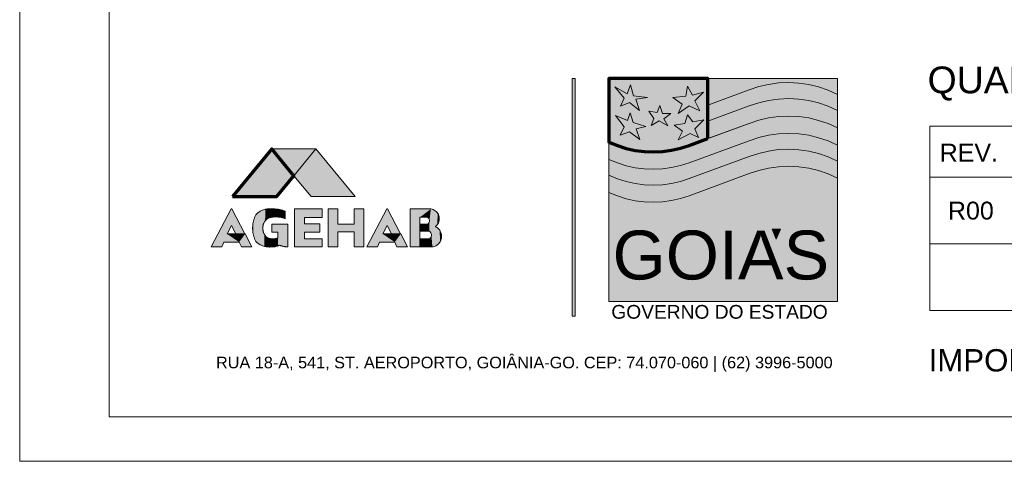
# Model space of a CAD drawing. Header units: millimetres. Extents: x 0 to 92, y 0 to 29.7.
# Tile 4 of 8: x 50 to 61, y 0 to 4.9. Entities that reach past the tile are written whole.
import ezdxf

# ---------------------------------------------------------------- set-up
doc = ezdxf.new("R2010")
doc.units = ezdxf.units.MM
doc.linetypes.add('ESTILO_TQS_0001', pattern=[1, 0.7, -0.3])
doc.linetypes.add('ESTILO_TQS_0004', pattern=[2, 0.5, -0.4, 0.1, -0.4, 0.1, -0.5])
for name, color, linetype, lineweight in [('201', 1, 'ESTILO_TQS_0001', 20), ('204', 7, 'Continuous', 20), ('205', 160, 'ESTILO_TQS_0004', 70), ('206', 7, 'Continuous', 20), ('207', 2, 'Continuous', 20), ('208', 3, 'Continuous', 20)]:
    doc.layers.add(name, color=color, linetype=linetype, lineweight=lineweight)
doc.styles.add('TQS_ARIAL', font='arial.ttf')

msp = doc.modelspace()

# ---------------------------------------------------------------- hatches: boundary and pattern name
at = {"layer": '205', "linetype": 'Continuous'}
h = msp.add_hatch(color=256, dxfattribs=at)
h.dxf.hatch_style = 1
h.paths.add_polyline_path([(57.698095, 3.613718), (57.698095, 4.288512), (56.593478, 4.288512), (56.593478, 3.575009), (56.688171, 3.535349), (56.786008, 3.504244), (56.886219, 3.481939), (56.988013, 3.46861), (57.090588, 3.464363), (57.193135, 3.46923), (57.294847, 3.483173), (57.394921, 3.506083), (57.492569, 3.537778)])
at = {"layer": '206', "linetype": 'Continuous'}
h = msp.add_hatch(color=256, dxfattribs=at)
h.dxf.hatch_style = 1
h.paths.add_polyline_path([(58.466146, 2.489603), (58.420951, 2.600536), (58.511341, 2.600536)])
h.paths.add_polyline_path([(57.473083, 3.879353), (57.443801, 3.783801), (57.323589, 3.763765), (57.41683, 3.699036), (57.369054, 3.600401), (57.501595, 3.672065), (57.594836, 3.626601), (57.555536, 3.722924), (57.655327, 3.822715), (57.531648, 3.802295)])
h.paths.add_polyline_path([(57.471405, 4.201047), (57.454424, 4.088048), (57.309476, 4.075333), (57.411194, 4.001588), (57.367964, 3.89648), (57.490872, 3.981244), (57.611238, 3.923604), (57.553598, 4.038884), (57.650654, 4.13594), (57.528169, 4.099915)])
h.paths.add_polyline_path([(57.162003, 3.985056), (57.133491, 3.904915), (57.037939, 3.921868), (57.097274, 3.837874), (57.06645, 3.760815), (57.155838, 3.813986), (57.252932, 3.757733), (57.208238, 3.836333), (57.284526, 3.895668), (57.193597, 3.895668)])
h.paths.add_polyline_path([(56.831691, 3.902022), (56.800868, 3.818798), (56.668327, 3.871969), (56.763109, 3.747904), (56.718415, 3.653122), (56.821674, 3.688569), (56.939573, 3.606116), (56.898732, 3.724016), (57.007545, 3.74986), (56.863285, 3.795681)])
h.paths.add_polyline_path([(56.722179, 3.976416), (56.824292, 4.018463), (56.933913, 3.929865), (56.893368, 4.057506), (57.025514, 4.075526), (56.868817, 4.094493), (56.83525, 4.217571), (56.797021, 4.116871), (56.659024, 4.193328), (56.764333, 4.06716)])
h = msp.add_hatch(dxfattribs=at)
h.set_pattern_fill('CLAY', color=256)
h.set_pattern_definition([(0, (50, 0), (0, 0.1875), []), (0, (50, 0.03125), (0, 0.1875), []), (0, (50, 0.0625), (0, 0.1875), []), (0, (50, 0.125), (0, 0.1875), [0.1875, -0.125])])
h.paths.add_polyline_path([(58.466146, 2.489603), (58.420951, 2.600536), (58.511341, 2.600536)])
at = {"layer": '207', "linetype": 'Continuous'}
h = msp.add_hatch(color=256, dxfattribs=at)
h.dxf.hatch_style = 1
h.paths.add_polyline_path([(59.149652, 3.363235), (59.149652, 3.171998), (59.04657, 3.218654), (58.939578, 3.25547), (58.829613, 3.282126), (58.717639, 3.298387), (58.604635, 3.304111), (58.49159, 3.299247), (58.379495, 3.283839), (58.269331, 3.258021), (58.162062, 3.22202), (57.492569, 2.974649), (57.394921, 2.942954), (57.294847, 2.920044), (57.193135, 2.906101), (57.090588, 2.901234), (56.988013, 2.905482), (56.886219, 2.91881), (56.786008, 2.941115), (56.688171, 2.97222), (56.593478, 3.01188), (56.593478, 3.203117), (56.688171, 3.163457), (56.786008, 3.132352), (56.886219, 3.110047), (56.988013, 3.096719), (57.090588, 3.092471), (57.193135, 3.097338), (57.294847, 3.111281), (57.394921, 3.134191), (57.492569, 3.165886), (58.162062, 3.413257), (58.269331, 3.449259), (58.379495, 3.475076), (58.49159, 3.490484), (58.604635, 3.495348), (58.717639, 3.489624), (58.829613, 3.473363), (58.939578, 3.446708), (59.04657, 3.409891)])
h.paths.add_polyline_path([(57.294847, 3.289004), (57.394921, 3.311913), (57.492569, 3.343608), (58.162062, 3.590979), (58.269331, 3.626981), (58.379495, 3.652799), (58.49159, 3.668207), (58.604635, 3.67307), (58.717639, 3.667346), (58.829613, 3.651086), (58.939578, 3.62443), (59.04657, 3.587613), (59.149652, 3.540957), (59.149652, 3.735127), (59.04657, 3.781782), (58.939578, 3.818599), (58.829613, 3.845255), (58.717639, 3.861516), (58.604635, 3.86724), (58.49159, 3.862376), (58.379495, 3.846968), (58.269331, 3.82115), (58.162062, 3.785149), (57.492569, 3.537778), (57.394921, 3.506083), (57.294847, 3.483173), (57.193135, 3.46923), (57.090588, 3.464363), (56.988013, 3.46861), (56.886219, 3.481939), (56.786008, 3.504244), (56.688171, 3.535349), (56.593478, 3.575009), (56.593478, 3.380839), (56.688171, 3.341179), (56.786008, 3.310074), (56.886219, 3.28777), (56.988013, 3.274441), (57.090588, 3.270193), (57.193135, 3.27506)])
h.paths.add_polyline_path([(58.162062, 3.98012), (57.698095, 3.808689), (57.698095, 3.988682), (58.162062, 4.160113), (58.269331, 4.196115), (58.379495, 4.221933), (58.49159, 4.237341), (58.604635, 4.242204), (58.717639, 4.23648), (58.829613, 4.22022), (58.939578, 4.193564), (59.04657, 4.156747), (59.149652, 4.110091), (59.149652, 3.930098), (59.04657, 3.976754), (58.939578, 4.013571), (58.829613, 4.040227), (58.717639, 4.056487), (58.604635, 4.062211), (58.49159, 4.057348), (58.379495, 4.04194), (58.269331, 4.016122)])
at = {"layer": '208', "linetype": 'Continuous'}
h = msp.add_hatch(color=256, dxfattribs=at)
h.dxf.hatch_style = 1
h.paths.add_polyline_path([(59.149652, 4.288512), (57.698095, 4.288512), (57.698095, 3.988682), (58.162062, 4.160113), (58.269331, 4.196115), (58.379495, 4.221933), (58.49159, 4.237341), (58.604635, 4.242204), (58.717639, 4.23648), (58.829613, 4.22022), (58.939578, 4.193564), (59.04657, 4.156747), (59.149652, 4.110091)])
h.paths.add_polyline_path([(59.149652, 3.930098), (59.04657, 3.976754), (58.939578, 4.013571), (58.829613, 4.040227), (58.717639, 4.056487), (58.604635, 4.062211), (58.49159, 4.057348), (58.379495, 4.04194), (58.269331, 4.016122), (58.162062, 3.98012), (57.698095, 3.808689), (57.698095, 3.613718), (58.162062, 3.785149), (58.269331, 3.82115), (58.379495, 3.846968), (58.49159, 3.862376), (58.604635, 3.86724), (58.717639, 3.861516), (58.829613, 3.845255), (58.939578, 3.818599), (59.04657, 3.781782), (59.149652, 3.735127)])
h.paths.add_polyline_path([(59.149652, 3.540957), (59.04657, 3.587613), (58.939578, 3.62443), (58.829613, 3.651086), (58.717639, 3.667346), (58.604635, 3.67307), (58.49159, 3.668207), (58.379495, 3.652799), (58.269331, 3.626981), (58.162062, 3.590979), (57.492569, 3.343608), (57.394921, 3.311913), (57.294847, 3.289004), (57.193135, 3.27506), (57.090588, 3.270193), (56.988013, 3.274441), (56.886219, 3.28777), (56.786008, 3.310074), (56.688171, 3.341179), (56.593478, 3.380839), (56.593478, 3.203117), (56.688171, 3.163457), (56.786008, 3.132352), (56.886219, 3.110047), (56.988013, 3.096719), (57.090588, 3.092471), (57.193135, 3.097338), (57.294847, 3.111281), (57.394921, 3.134191), (57.492569, 3.165886), (58.162062, 3.413257), (58.269331, 3.449259), (58.379495, 3.475076), (58.49159, 3.490484), (58.604635, 3.495348), (58.717639, 3.489624), (58.829613, 3.473363), (58.939578, 3.446708), (59.04657, 3.409891), (59.149652, 3.363235)])
h.paths.add_polyline_path([(59.149652, 3.171998), (59.149652, 1.789625), (56.593478, 1.789625), (56.593478, 3.01188), (56.688171, 2.97222), (56.786008, 2.941115), (56.886219, 2.91881), (56.988013, 2.905482), (57.090588, 2.901234), (57.193135, 2.906101), (57.294847, 2.920044), (57.394921, 2.942954), (57.492569, 2.974649), (58.162062, 3.22202), (58.269331, 3.258021), (58.379495, 3.283839), (58.49159, 3.299247), (58.604635, 3.304111), (58.717639, 3.298387), (58.829613, 3.282126), (58.939578, 3.25547), (59.04657, 3.218654)])

# ---------------------------------------------------------------- linework, layer by layer
at = {"layer": '201', "linetype": 'Continuous'}
for points in [[(50, 0), (92, 0), (92, 29.7), (50, 29.7), (50, 0)], [(51, 0.5), (91.5, 0.5), (91.5, 29.2), (51, 29.2), (51, 0.5)]]:
    msp.add_lwpolyline(points, dxfattribs=at)
at = {"layer": '204', "linetype": 'Continuous'}
for p, q in [((60.182245, 1.687667), (60.182245, 3.7523)), ((60.182245, 3.7523), (70.183732, 3.7523)), ((60.182245, 3.181736), (70.183732, 3.181736)), ((60.182245, 2.434702), (70.183732, 2.434702)), ((70.183732, 1.687667), (60.182245, 1.687667))]:
    msp.add_line(p, q, dxfattribs=at)
at = {"layer": '205', "linetype": 'Continuous'}
for points in [[(57.698095, 3.613718), (57.698095, 4.288512), (56.593478, 4.288512), (56.593478, 3.575009), (56.688171, 3.535349), (56.786008, 3.504244), (56.886219, 3.481939), (56.988013, 3.46861), (57.090588, 3.464363), (57.193135, 3.46923), (57.294847, 3.483173), (57.394921, 3.506083), (57.492569, 3.537778), (57.698095, 3.613718)], [(52.382699, 2.964309), (52.875852, 2.964309), (53.068104, 3.198583), (52.821527, 3.499054), (52.382699, 2.964309)]]:
    msp.add_lwpolyline(points, dxfattribs=at)
for points in [[(53.068104, 3.198583), (52.821527, 3.499054), (52.382699, 2.964309)], [(52.382699, 2.964309), (52.382699, 2.964309), (52.821527, 3.499054)], [(52.821527, 3.499054), (52.821527, 3.499054), (53.068104, 3.198583)], [(52.875852, 2.964309), (53.068104, 3.198583), (52.382699, 2.964309)]]:
    msp.add_solid(points, dxfattribs=at)
at = {"layer": '206', "linetype": 'Continuous'}
for points in [[(56.722179, 3.976416), (56.824292, 4.018463), (56.933913, 3.929865), (56.893368, 4.057506), (57.025514, 4.075526), (56.868817, 4.094493), (56.83525, 4.217571), (56.797021, 4.116871), (56.659024, 4.193328), (56.764333, 4.06716), (56.722179, 3.976416)], [(57.471405, 4.201047), (57.454424, 4.088048), (57.309476, 4.075333), (57.411194, 4.001588), (57.367964, 3.89648), (57.490872, 3.981244), (57.611238, 3.923604), (57.553598, 4.038884), (57.650654, 4.13594), (57.528169, 4.099915), (57.471405, 4.201047)], [(57.162003, 3.985056), (57.133491, 3.904915), (57.037939, 3.921868), (57.097274, 3.837874), (57.06645, 3.760815), (57.155838, 3.813986), (57.252932, 3.757733), (57.208238, 3.836333), (57.284526, 3.895668), (57.193597, 3.895668), (57.162003, 3.985056)], [(56.831691, 3.902022), (56.800868, 3.818798), (56.668327, 3.871969), (56.763109, 3.747904), (56.718415, 3.653122), (56.821674, 3.688569), (56.939573, 3.606116), (56.898732, 3.724016), (57.007545, 3.74986), (56.863285, 3.795681), (56.831691, 3.902022)], [(57.473083, 3.879353), (57.443801, 3.783801), (57.323589, 3.763765), (57.41683, 3.699036), (57.369054, 3.600401), (57.501595, 3.672065), (57.594836, 3.626601), (57.555536, 3.722924), (57.655327, 3.822715), (57.531648, 3.802295), (57.473083, 3.879353)], [(58.466146, 2.489603), (58.420951, 2.600536), (58.511341, 2.600536), (58.466146, 2.489603)]]:
    msp.add_lwpolyline(points, dxfattribs=at)
for points in [[(58.466146, 2.489603), (58.420951, 2.600536), (58.511341, 2.600536)], [(58.466146, 2.489603), (58.511341, 2.600536), (58.466146, 2.489603)]]:
    msp.add_solid(points, dxfattribs=at)
at = {"layer": '207', "linetype": 'Continuous'}
for points in [[(58.162062, 3.98012), (57.698095, 3.808689), (57.698095, 3.988682), (58.162062, 4.160113), (58.269331, 4.196115), (58.379495, 4.221933), (58.49159, 4.237341), (58.604635, 4.242204), (58.717639, 4.23648), (58.829613, 4.22022), (58.939578, 4.193564), (59.04657, 4.156747), (59.149652, 4.110091), (59.149652, 3.930098), (59.04657, 3.976754), (58.939578, 4.013571), (58.829613, 4.040227), (58.717639, 4.056487), (58.604635, 4.062211), (58.49159, 4.057348), (58.379495, 4.04194), (58.269331, 4.016122), (58.162062, 3.98012)], [(57.294847, 3.289004), (57.394921, 3.311913), (57.492569, 3.343608), (58.162062, 3.590979), (58.269331, 3.626981), (58.379495, 3.652799), (58.49159, 3.668207), (58.604635, 3.67307), (58.717639, 3.667346), (58.829613, 3.651086), (58.939578, 3.62443), (59.04657, 3.587613), (59.149652, 3.540957), (59.149652, 3.735127), (59.04657, 3.781782), (58.939578, 3.818599), (58.829613, 3.845255), (58.717639, 3.861516), (58.604635, 3.86724), (58.49159, 3.862376), (58.379495, 3.846968), (58.269331, 3.82115), (58.162062, 3.785149), (57.492569, 3.537778), (57.394921, 3.506083), (57.294847, 3.483173), (57.193135, 3.46923), (57.090588, 3.464363), (56.988013, 3.46861), (56.886219, 3.481939), (56.786008, 3.504244), (56.688171, 3.535349), (56.593478, 3.575009), (56.593478, 3.380839), (56.688171, 3.341179), (56.786008, 3.310074), (56.886219, 3.28777), (56.988013, 3.274441), (57.090588, 3.270193), (57.193135, 3.27506), (57.294847, 3.289004)], [(53.312636, 3.501545), (53.068104, 3.198583), (53.260356, 2.964309), (53.753509, 2.964309), (53.312636, 3.501545)], [(59.149652, 3.363235), (59.149652, 3.171998), (59.04657, 3.218654), (58.939578, 3.25547), (58.829613, 3.282126), (58.717639, 3.298387), (58.604635, 3.304111), (58.49159, 3.299247), (58.379495, 3.283839), (58.269331, 3.258021), (58.162062, 3.22202), (57.492569, 2.974649), (57.394921, 2.942954), (57.294847, 2.920044), (57.193135, 2.906101), (57.090588, 2.901234), (56.988013, 2.905482), (56.886219, 2.91881), (56.786008, 2.941115), (56.688171, 2.97222), (56.593478, 3.01188), (56.593478, 3.203117), (56.688171, 3.163457), (56.786008, 3.132352), (56.886219, 3.110047), (56.988013, 3.096719), (57.090588, 3.092471), (57.193135, 3.097338), (57.294847, 3.111281), (57.394921, 3.134191), (57.492569, 3.165886), (58.162062, 3.413257), (58.269331, 3.449259), (58.379495, 3.475076), (58.49159, 3.490484), (58.604635, 3.495348), (58.717639, 3.489624), (58.829613, 3.473363), (58.939578, 3.446708), (59.04657, 3.409891), (59.149652, 3.363235)]]:
    msp.add_lwpolyline(points, dxfattribs=at)
for points in [[(57.698095, 3.613718), (57.492569, 3.537778), (57.698095, 3.613718)], [(53.068104, 3.198583), (53.260356, 2.964309), (53.312636, 3.501545)], [(53.260356, 2.964309), (53.753509, 2.964309), (53.312636, 3.501545)], [(53.312636, 3.501545), (53.312636, 3.501545), (53.753509, 2.964309)]]:
    msp.add_solid(points, dxfattribs=at)
at = {"layer": '208', "linetype": 'Continuous'}
for points in [[(56.182149, 4.288512), (56.215686, 4.288512), (56.215686, 1.625266), (56.182149, 1.625266), (56.182149, 4.288512)], [(59.149652, 4.288512), (57.698095, 4.288512), (57.698095, 3.988682), (58.162062, 4.160113), (58.269331, 4.196115), (58.379495, 4.221933), (58.49159, 4.237341), (58.604635, 4.242204), (58.717639, 4.23648), (58.829613, 4.22022), (58.939578, 4.193564), (59.04657, 4.156747), (59.149652, 4.110091), (59.149652, 4.288512)], [(59.149652, 3.930098), (59.04657, 3.976754), (58.939578, 4.013571), (58.829613, 4.040227), (58.717639, 4.056487), (58.604635, 4.062211), (58.49159, 4.057348), (58.379495, 4.04194), (58.269331, 4.016122), (58.162062, 3.98012), (57.698095, 3.808689), (57.698095, 3.613718), (58.162062, 3.785149), (58.269331, 3.82115), (58.379495, 3.846968), (58.49159, 3.862376), (58.604635, 3.86724), (58.717639, 3.861516), (58.829613, 3.845255), (58.939578, 3.818599), (59.04657, 3.781782), (59.149652, 3.735127), (59.149652, 3.930098)], [(59.149652, 3.540957), (59.04657, 3.587613), (58.939578, 3.62443), (58.829613, 3.651086), (58.717639, 3.667346), (58.604635, 3.67307), (58.49159, 3.668207), (58.379495, 3.652799), (58.269331, 3.626981), (58.162062, 3.590979), (57.492569, 3.343608), (57.394921, 3.311913), (57.294847, 3.289004), (57.193135, 3.27506), (57.090588, 3.270193), (56.988013, 3.274441), (56.886219, 3.28777), (56.786008, 3.310074), (56.688171, 3.341179), (56.593478, 3.380839), (56.593478, 3.203117), (56.688171, 3.163457), (56.786008, 3.132352), (56.886219, 3.110047), (56.988013, 3.096719), (57.090588, 3.092471), (57.193135, 3.097338), (57.294847, 3.111281), (57.394921, 3.134191), (57.492569, 3.165886), (58.162062, 3.413257), (58.269331, 3.449259), (58.379495, 3.475076), (58.49159, 3.490484), (58.604635, 3.495348), (58.717639, 3.489624), (58.829613, 3.473363), (58.939578, 3.446708), (59.04657, 3.409891), (59.149652, 3.363235), (59.149652, 3.540957)], [(52.821527, 3.499054), (53.312636, 3.499054), (53.068104, 3.198583), (52.821527, 3.499054)], [(59.149652, 3.171998), (59.149652, 1.789625), (56.593478, 1.789625), (56.593478, 3.01188), (56.688171, 2.97222), (56.786008, 2.941115), (56.886219, 2.91881), (56.988013, 2.905482), (57.090588, 2.901234), (57.193135, 2.906101), (57.294847, 2.920044), (57.394921, 2.942954), (57.492569, 2.974649), (58.162062, 3.22202), (58.269331, 3.258021), (58.379495, 3.283839), (58.49159, 3.299247), (58.604635, 3.304111), (58.717639, 3.298387), (58.829613, 3.282126), (58.939578, 3.25547), (59.04657, 3.218654), (59.149652, 3.171998)], [(52.598743, 2.401757), (52.480472, 2.401757), (52.455509, 2.454811), (52.285438, 2.454811), (52.260475, 2.401757), (52.142181, 2.401757), (52.367818, 2.826173), (52.373128, 2.826173), (52.520871, 2.548247), (52.41795, 2.548247), (52.37, 2.639556), (52.321946, 2.546247), (52.419, 2.546247), (52.521934, 2.546247), (52.598743, 2.401757)], [(52.642651, 2.760971), (52.649687, 2.768658), (52.657122, 2.775961), (52.664935, 2.782857), (52.673103, 2.789329), (52.681603, 2.795357), (52.690413, 2.800924), (52.699505, 2.806016), (52.708856, 2.810616), (52.718438, 2.814713), (52.728224, 2.818295), (52.738187, 2.821351), (52.748298, 2.823874), (52.758529, 2.825855), (52.768851, 2.82729), (52.779234, 2.828173), (52.78965, 2.828503), (52.800069, 2.82828), (52.810461, 2.827502), (52.820797, 2.826173), (52.828853, 2.826452), (52.836914, 2.826555), (52.844975, 2.826483), (52.853033, 2.826236), (52.861083, 2.825814), (52.869122, 2.825216), (52.877146, 2.824444), (52.885152, 2.823497), (52.893135, 2.822376), (52.901092, 2.821082), (52.909019, 2.819616), (52.916912, 2.817977), (52.924767, 2.816166), (52.932581, 2.814186), (52.940351, 2.812035), (52.948072, 2.809717), (52.95574, 2.807231), (52.963352, 2.804578), (52.970906, 2.801761), (52.970906, 2.717265), (52.963405, 2.720189), (52.955823, 2.722893), (52.948164, 2.725372), (52.940436, 2.727626), (52.932645, 2.729653), (52.924799, 2.731451), (52.916903, 2.733018), (52.908964, 2.734353), (52.90099, 2.735454), (52.892987, 2.736322), (52.884961, 2.736954), (52.876921, 2.737352), (52.868873, 2.737513), (52.860823, 2.737438), (52.852779, 2.737128), (52.844748, 2.736582), (52.836735, 2.735801), (52.82875, 2.734785), (52.820797, 2.733536), (52.814128, 2.732481), (52.807534, 2.731033), (52.801036, 2.729197), (52.794659, 2.726979), (52.788424, 2.724388), (52.782354, 2.721432), (52.776469, 2.718122), (52.77079, 2.71447), (52.765338, 2.710487), (52.760131, 2.706189), (52.755188, 2.70159), (52.750525, 2.696707), (52.74616, 2.691556), (52.742107, 2.686155), (52.738382, 2.680524), (52.734996, 2.674683), (52.731962, 2.668651), (52.72929, 2.66245), (52.72699, 2.656102), (52.725719, 2.651411), (52.724587, 2.646684), (52.723597, 2.641925), (52.722749, 2.637139), (52.722044, 2.63233), (52.721482, 2.627502), (52.721064, 2.62266), (52.720791, 2.617807), (52.720662, 2.612948), (52.720677, 2.608088), (52.720838, 2.60323), (52.721143, 2.598379), (52.721592, 2.593539), (52.722185, 2.588715), (52.722921, 2.58391), (52.7238, 2.57913), (52.72482, 2.574378), (52.725982, 2.569658), (52.727284, 2.564975), (52.729268, 2.558579), (52.731678, 2.552332), (52.734503, 2.54626), (52.737729, 2.540393), (52.741343, 2.534755), (52.745328, 2.529374), (52.749666, 2.524272), (52.754337, 2.519474), (52.75932, 2.515001), (52.764593, 2.510874), (52.770132, 2.50711), (52.775911, 2.503727), (52.781905, 2.500741), (52.788085, 2.498164), (52.794425, 2.49601), (52.800896, 2.494286), (52.807468, 2.493002), (52.814112, 2.492162), (52.820797, 2.491771), (52.824433, 2.491563), (52.828072, 2.491424), (52.831713, 2.491356), (52.835355, 2.491359), (52.838996, 2.491431), (52.842635, 2.491574), (52.846271, 2.491786), (52.849902, 2.492069), (52.853527, 2.492422), (52.857144, 2.492845), (52.860752, 2.493337), (52.864351, 2.493899), (52.867937, 2.494531), (52.871511, 2.495231), (52.875071, 2.496), (52.878615, 2.496838), (52.882143, 2.497743), (52.885652, 2.498717), (52.889142, 2.499758), (52.889142, 2.564975), (52.820797, 2.564975), (52.820797, 2.656102), (53.000231, 2.656102), (53.000251, 2.401971), (52.995295, 2.401932), (52.99034, 2.402009), (52.985387, 2.402201), (52.98044, 2.402509), (52.975502, 2.402932), (52.970575, 2.40347), (52.965662, 2.404123), (52.960766, 2.40489), (52.955889, 2.405772), (52.951033, 2.406767), (52.946203, 2.407875), (52.941399, 2.409095), (52.936625, 2.410427), (52.931884, 2.41187), (52.927177, 2.413423), (52.922508, 2.415086), (52.917879, 2.416857), (52.913293, 2.418736), (52.907851, 2.421371), (52.90359, 2.419286), (52.899276, 2.417312), (52.894912, 2.41545), (52.890501, 2.413702), (52.886046, 2.412069), (52.881551, 2.410553), (52.877017, 2.409153), (52.872449, 2.407872), (52.867849, 2.406709), (52.863221, 2.405666), (52.858567, 2.404744), (52.853891, 2.403943), (52.849195, 2.403263), (52.844484, 2.402705), (52.839759, 2.40227), (52.835025, 2.401957), (52.830285, 2.401767), (52.825541, 2.4017), (52.820797, 2.401757), (52.810571, 2.400687), (52.800307, 2.400102), (52.790026, 2.400005), (52.779753, 2.400395), (52.769509, 2.401271), (52.759318, 2.402632), (52.749204, 2.404474), (52.739188, 2.406793), (52.729293, 2.409584), (52.719541, 2.412841), (52.709955, 2.416556), (52.700555, 2.420721), (52.691364, 2.425327), (52.682401, 2.430364), (52.673686, 2.435819), (52.66524, 2.441681), (52.657082, 2.447937), (52.649228, 2.454572), (52.641698, 2.461572), (52.638226, 2.468693), (52.634926, 2.475895), (52.631798, 2.483174), (52.628844, 2.490525), (52.626067, 2.497945), (52.623468, 2.505429), (52.621048, 2.512973), (52.618809, 2.520572), (52.616752, 2.528223), (52.614879, 2.535921), (52.613189, 2.543661), (52.611685, 2.551439), (52.610367, 2.559251), (52.609236, 2.567092), (52.608292, 2.574958), (52.607536, 2.582845), (52.606969, 2.590747), (52.60659, 2.59866), (52.6064, 2.60658), (52.6064, 2.614503), (52.606589, 2.622423), (52.606966, 2.630336), (52.607533, 2.638238), (52.608288, 2.646125), (52.60923, 2.653991), (52.610361, 2.661832), (52.611678, 2.669644), (52.613181, 2.677423), (52.61487, 2.685163), (52.616743, 2.692861), (52.618799, 2.700512), (52.621037, 2.708112), (52.623456, 2.715656), (52.626054, 2.72314), (52.62883, 2.73056), (52.631783, 2.737912), (52.63491, 2.745191), (52.63821, 2.752393), (52.641681, 2.759515)], [(53.359551, 2.567495), (53.185751, 2.567495), (53.185751, 2.493501), (53.38455, 2.493501), (53.38455, 2.401757), (53.074351, 2.401757), (53.074351, 2.826173), (53.38455, 2.826173), (53.384557, 2.729071), (53.185751, 2.729071), (53.185751, 2.658284), (53.359545, 2.658284), (53.359545, 2.567495)], [(53.741023, 2.826173), (53.849875, 2.826173), (53.849875, 2.401757), (53.741023, 2.401757), (53.741023, 2.571912), (53.558989, 2.571912), (53.558989, 2.401757), (53.450137, 2.401757), (53.450137, 2.826173), (53.558989, 2.826173), (53.558989, 2.657264), (53.741023, 2.657264), (53.741023, 2.826173)], [(54.340127, 2.401757), (54.221856, 2.401757), (54.196893, 2.454811), (54.026822, 2.454811), (54.001859, 2.401757), (53.883565, 2.401757), (54.109202, 2.826173), (54.114512, 2.826173), (54.262254, 2.548247), (54.159334, 2.548247), (54.111384, 2.639556), (54.06333, 2.546247), (54.160384, 2.546247), (54.263318, 2.546247), (54.340127, 2.401757)], [(54.617326, 2.401757), (54.627754, 2.403671), (54.637971, 2.406501), (54.647898, 2.410224), (54.657456, 2.41481), (54.666572, 2.420224), (54.675172, 2.426423), (54.683191, 2.433358), (54.690564, 2.440976), (54.697235, 2.449216), (54.70315, 2.458014), (54.708264, 2.467301), (54.712537, 2.477004), (54.715934, 2.487047), (54.718429, 2.497351), (54.720004, 2.507835), (54.720644, 2.518417), (54.720346, 2.529015), (54.719111, 2.539545), (54.716949, 2.549924), (54.713878, 2.560071), (54.709921, 2.569907), (54.70511, 2.579354), (54.699481, 2.588339), (54.69308, 2.59679), (54.685957, 2.604642), (54.678166, 2.611832), (54.66977, 2.618306), (54.660834, 2.624011), (54.651429, 2.628904), (54.661775, 2.637795), (54.670946, 2.647895), (54.678801, 2.659049), (54.685221, 2.671087), (54.690107, 2.683824), (54.693384, 2.697067), (54.695003, 2.710613), (54.69494, 2.724255), (54.693194, 2.737785), (54.689792, 2.750997), (54.684787, 2.763688), (54.678256, 2.775665), (54.670296, 2.786745), (54.661031, 2.796758), (54.650602, 2.805553), (54.639168, 2.812994), (54.626903, 2.818968), (54.613995, 2.823383), (54.600641, 2.826173), (54.369741, 2.826173), (54.369741, 2.401757), (54.478475, 2.401757), (54.478475, 2.575895), (54.478475, 2.65542), (54.478475, 2.732754), (54.560753, 2.732754), (54.569516, 2.726835), (54.576588, 2.718973), (54.581549, 2.709635), (54.584106, 2.699374), (54.584106, 2.6888), (54.581549, 2.678539), (54.576588, 2.669201), (54.569516, 2.661339), (54.560753, 2.65542), (54.480475, 2.65542), (54.480475, 2.575895), (54.585526, 2.575895), (54.594088, 2.568888), (54.600903, 2.560173), (54.60564, 2.550174), (54.608067, 2.53938), (54.608067, 2.528317), (54.60564, 2.517523), (54.600903, 2.507525), (54.594088, 2.498809), (54.585526, 2.491802), (54.480475, 2.491802), (54.480475, 2.401757), (54.617326, 2.401757)]]:
    msp.add_lwpolyline(points, dxfattribs=at)
for points in [[(56.182149, 4.288512), (56.215686, 4.288512), (56.215686, 1.625266)], [(56.182149, 4.288512), (56.215686, 1.625266), (56.182149, 1.625266)], [(56.182149, 4.288512), (56.182149, 1.625266), (56.182149, 4.288512)], [(53.312636, 3.499054), (53.068104, 3.198583), (52.821527, 3.499054)], [(52.260475, 2.401757), (52.142181, 2.401757), (52.367818, 2.826173)], [(52.260475, 2.401757), (52.367818, 2.826173), (52.285438, 2.454811)], [(52.367818, 2.826173), (52.321946, 2.546247), (52.285438, 2.454811)], [(52.37, 2.639556), (52.321946, 2.546247), (52.367818, 2.826173)], [(52.373128, 2.826173), (52.37, 2.639556), (52.367818, 2.826173)], [(52.41795, 2.548247), (52.37, 2.639556), (52.373128, 2.826173)], [(52.520871, 2.548247), (52.41795, 2.548247), (52.373128, 2.826173)], [(52.642651, 2.760971), (52.638226, 2.468693), (52.63821, 2.752393)], [(52.642651, 2.760971), (52.641698, 2.461572), (52.638226, 2.468693)], [(52.641698, 2.461572), (52.642651, 2.760971), (52.649228, 2.454572)], [(52.642651, 2.760971), (52.649687, 2.768658), (52.649228, 2.454572)], [(52.649228, 2.454572), (52.649687, 2.768658), (52.657082, 2.447937)], [(52.649687, 2.768658), (52.657122, 2.775961), (52.657082, 2.447937)], [(52.657082, 2.447937), (52.657122, 2.775961), (52.66524, 2.441681)], [(52.657122, 2.775961), (52.664935, 2.782857), (52.66524, 2.441681)], [(52.664935, 2.782857), (52.673103, 2.789329), (52.66524, 2.441681)], [(52.66524, 2.441681), (52.673103, 2.789329), (52.673686, 2.435819)], [(52.673103, 2.789329), (52.681603, 2.795357), (52.673686, 2.435819)], [(52.673686, 2.435819), (52.681603, 2.795357), (52.682401, 2.430364)], [(52.681603, 2.795357), (52.690413, 2.800924), (52.682401, 2.430364)], [(52.682401, 2.430364), (52.690413, 2.800924), (52.691364, 2.425327)], [(52.690413, 2.800924), (52.699505, 2.806016), (52.691364, 2.425327)], [(52.691364, 2.425327), (52.699505, 2.806016), (52.700555, 2.420721)], [(52.699505, 2.806016), (52.708856, 2.810616), (52.700555, 2.420721)], [(52.700555, 2.420721), (52.708856, 2.810616), (52.709955, 2.416556)], [(52.708856, 2.810616), (52.718438, 2.814713), (52.709955, 2.416556)], [(52.709955, 2.416556), (52.718438, 2.814713), (52.719541, 2.412841)], [(52.728224, 2.818295), (52.720791, 2.617807), (52.718438, 2.814713)], [(52.718438, 2.814713), (52.720662, 2.612948), (52.719541, 2.412841)], [(52.720662, 2.612948), (52.718438, 2.814713), (52.720791, 2.617807)], [(52.728224, 2.818295), (52.721064, 2.62266), (52.720791, 2.617807)], [(52.728224, 2.818295), (52.721482, 2.627502), (52.721064, 2.62266)], [(52.728224, 2.818295), (52.722044, 2.63233), (52.721482, 2.627502)], [(52.728224, 2.818295), (52.722749, 2.637139), (52.722044, 2.63233)], [(52.728224, 2.818295), (52.723597, 2.641925), (52.722749, 2.637139)], [(52.728224, 2.818295), (52.724587, 2.646684), (52.723597, 2.641925)], [(52.728224, 2.818295), (52.725719, 2.651411), (52.724587, 2.646684)], [(52.728224, 2.818295), (52.72699, 2.656102), (52.725719, 2.651411)], [(52.72929, 2.66245), (52.72699, 2.656102), (52.728224, 2.818295)], [(52.72929, 2.66245), (52.728224, 2.818295), (52.738187, 2.821351)], [(52.72929, 2.66245), (52.738187, 2.821351), (52.731962, 2.668651)], [(52.734996, 2.674683), (52.731962, 2.668651), (52.738187, 2.821351)], [(52.734996, 2.674683), (52.738187, 2.821351), (52.738382, 2.680524)], [(52.738382, 2.680524), (52.738187, 2.821351), (52.748298, 2.823874)], [(52.738382, 2.680524), (52.748298, 2.823874), (52.742107, 2.686155)], [(52.742107, 2.686155), (52.748298, 2.823874), (52.74616, 2.691556)], [(52.74616, 2.691556), (52.748298, 2.823874), (52.750525, 2.696707)], [(52.748298, 2.823874), (52.758529, 2.825855), (52.750525, 2.696707)], [(52.758529, 2.825855), (52.755188, 2.70159), (52.750525, 2.696707)], [(52.755188, 2.70159), (52.758529, 2.825855), (52.760131, 2.706189)], [(52.758529, 2.825855), (52.768851, 2.82729), (52.760131, 2.706189)], [(52.768851, 2.82729), (52.765338, 2.710487), (52.760131, 2.706189)], [(52.765338, 2.710487), (52.768851, 2.82729), (52.77079, 2.71447)], [(52.768851, 2.82729), (52.779234, 2.828173), (52.77079, 2.71447)], [(52.779234, 2.828173), (52.776469, 2.718122), (52.77079, 2.71447)], [(52.776469, 2.718122), (52.779234, 2.828173), (52.782354, 2.721432)], [(52.779234, 2.828173), (52.78965, 2.828503), (52.782354, 2.721432)], [(52.78965, 2.828503), (52.788424, 2.724388), (52.782354, 2.721432)], [(52.788424, 2.724388), (52.78965, 2.828503), (52.794659, 2.726979)], [(52.78965, 2.828503), (52.800069, 2.82828), (52.794659, 2.726979)], [(52.794659, 2.726979), (52.800069, 2.82828), (52.801036, 2.729197)], [(52.800069, 2.82828), (52.810461, 2.827502), (52.801036, 2.729197)], [(52.801036, 2.729197), (52.810461, 2.827502), (52.807534, 2.731033)], [(52.810461, 2.827502), (52.814128, 2.732481), (52.807534, 2.731033)], [(52.820797, 2.826173), (52.814128, 2.732481), (52.810461, 2.827502)], [(52.820797, 2.826173), (52.820797, 2.733536), (52.814128, 2.732481)], [(52.828853, 2.826452), (52.820797, 2.733536), (52.820797, 2.826173)], [(52.828853, 2.826452), (52.82875, 2.734785), (52.820797, 2.733536)], [(52.82875, 2.734785), (52.828853, 2.826452), (52.836735, 2.735801)], [(52.828853, 2.826452), (52.836914, 2.826555), (52.836735, 2.735801)], [(52.836735, 2.735801), (52.836914, 2.826555), (52.844748, 2.736582)], [(52.836914, 2.826555), (52.844975, 2.826483), (52.844748, 2.736582)], [(52.844748, 2.736582), (52.844975, 2.826483), (52.852779, 2.737128)], [(52.844975, 2.826483), (52.853033, 2.826236), (52.852779, 2.737128)], [(52.852779, 2.737128), (52.853033, 2.826236), (52.860823, 2.737438)], [(52.853033, 2.826236), (52.861083, 2.825814), (52.860823, 2.737438)], [(52.860823, 2.737438), (52.861083, 2.825814), (52.868873, 2.737513)], [(52.861083, 2.825814), (52.869122, 2.825216), (52.868873, 2.737513)], [(52.868873, 2.737513), (52.869122, 2.825216), (52.876921, 2.737352)], [(52.869122, 2.825216), (52.877146, 2.824444), (52.876921, 2.737352)], [(52.876921, 2.737352), (52.877146, 2.824444), (52.884961, 2.736954)], [(52.877146, 2.824444), (52.885152, 2.823497), (52.884961, 2.736954)], [(52.884961, 2.736954), (52.885152, 2.823497), (52.892987, 2.736322)], [(52.885152, 2.823497), (52.893135, 2.822376), (52.892987, 2.736322)], [(52.892987, 2.736322), (52.893135, 2.822376), (52.90099, 2.735454)], [(52.893135, 2.822376), (52.901092, 2.821082), (52.90099, 2.735454)], [(52.90099, 2.735454), (52.901092, 2.821082), (52.908964, 2.734353)], [(52.901092, 2.821082), (52.909019, 2.819616), (52.908964, 2.734353)], [(52.908964, 2.734353), (52.909019, 2.819616), (52.916903, 2.733018)], [(52.909019, 2.819616), (52.916912, 2.817977), (52.916903, 2.733018)], [(52.916903, 2.733018), (52.916912, 2.817977), (52.924799, 2.731451)], [(52.924767, 2.816166), (52.924799, 2.731451), (52.916912, 2.817977)], [(52.932581, 2.814186), (52.924799, 2.731451), (52.924767, 2.816166)], [(52.932581, 2.814186), (52.932645, 2.729653), (52.924799, 2.731451)], [(52.940351, 2.812035), (52.932645, 2.729653), (52.932581, 2.814186)], [(52.940351, 2.812035), (52.940436, 2.727626), (52.932645, 2.729653)], [(52.948072, 2.809717), (52.940436, 2.727626), (52.940351, 2.812035)], [(52.948072, 2.809717), (52.948164, 2.725372), (52.940436, 2.727626)], [(52.95574, 2.807231), (52.948164, 2.725372), (52.948072, 2.809717)], [(52.95574, 2.807231), (52.955823, 2.722893), (52.948164, 2.725372)], [(52.963352, 2.804578), (52.955823, 2.722893), (52.95574, 2.807231)], [(52.963352, 2.804578), (52.963405, 2.720189), (52.955823, 2.722893)], [(52.970906, 2.801761), (52.963405, 2.720189), (52.963352, 2.804578)], [(52.970906, 2.801761), (52.970906, 2.717265), (52.963405, 2.720189)], [(53.185751, 2.493501), (53.074351, 2.401757), (53.074351, 2.826173)], [(53.185751, 2.493501), (53.074351, 2.826173), (53.185751, 2.729071)], [(53.185751, 2.729071), (53.074351, 2.826173), (53.38455, 2.826173)], [(53.185751, 2.729071), (53.38455, 2.826173), (53.384557, 2.729071)], [(53.450137, 2.826173), (53.558989, 2.826173), (53.558989, 2.571912)], [(53.558989, 2.401757), (53.450137, 2.401757), (53.450137, 2.826173)], [(53.558989, 2.401757), (53.450137, 2.826173), (53.558989, 2.571912)], [(53.558989, 2.826173), (53.558989, 2.657264), (53.558989, 2.571912)], [(53.741023, 2.571912), (53.741023, 2.657264), (53.849875, 2.826173)], [(53.741023, 2.657264), (53.741023, 2.826173), (53.849875, 2.826173)], [(53.741023, 2.401757), (53.741023, 2.571912), (53.849875, 2.826173)], [(53.741023, 2.401757), (53.849875, 2.826173), (53.849875, 2.401757)], [(54.001859, 2.401757), (53.883565, 2.401757), (54.109202, 2.826173)], [(54.001859, 2.401757), (54.109202, 2.826173), (54.026822, 2.454811)], [(54.109202, 2.826173), (54.06333, 2.546247), (54.026822, 2.454811)], [(54.111384, 2.639556), (54.06333, 2.546247), (54.109202, 2.826173)], [(54.114512, 2.826173), (54.111384, 2.639556), (54.109202, 2.826173)], [(54.159334, 2.548247), (54.111384, 2.639556), (54.114512, 2.826173)], [(54.262254, 2.548247), (54.159334, 2.548247), (54.114512, 2.826173)], [(54.600641, 2.826173), (54.369741, 2.826173), (54.478475, 2.732754)], [(54.478475, 2.732754), (54.369741, 2.826173), (54.478475, 2.575895)], [(54.478475, 2.575895), (54.369741, 2.826173), (54.478475, 2.401757)], [(54.369741, 2.826173), (54.369741, 2.401757), (54.478475, 2.401757)], [(54.600641, 2.826173), (54.478475, 2.732754), (54.560753, 2.732754)], [(54.600641, 2.826173), (54.560753, 2.732754), (54.569516, 2.726835)], [(54.600641, 2.826173), (54.569516, 2.726835), (54.576588, 2.718973)], [(54.600641, 2.826173), (54.576588, 2.718973), (54.581549, 2.709635)], [(54.600641, 2.826173), (54.581549, 2.709635), (54.584106, 2.699374)], [(54.600641, 2.826173), (54.584106, 2.699374), (54.584106, 2.6888)], [(54.600641, 2.826173), (54.584106, 2.6888), (54.585526, 2.575895)], [(54.594088, 2.568888), (54.600641, 2.826173), (54.585526, 2.575895)], [(54.600903, 2.560173), (54.600641, 2.826173), (54.594088, 2.568888)], [(54.600903, 2.560173), (54.613995, 2.823383), (54.600641, 2.826173)], [(54.60564, 2.550174), (54.613995, 2.823383), (54.600903, 2.560173)], [(54.60564, 2.550174), (54.608067, 2.53938), (54.613995, 2.823383)], [(54.608067, 2.53938), (54.608067, 2.528317), (54.613995, 2.823383)], [(54.608067, 2.528317), (54.617326, 2.401757), (54.613995, 2.823383)], [(54.613995, 2.823383), (54.617326, 2.401757), (54.626903, 2.818968)], [(54.617326, 2.401757), (54.627754, 2.403671), (54.626903, 2.818968)], [(54.626903, 2.818968), (54.627754, 2.403671), (54.639168, 2.812994)], [(54.627754, 2.403671), (54.637971, 2.406501), (54.639168, 2.812994)], [(54.639168, 2.812994), (54.637971, 2.406501), (54.647898, 2.410224)], [(54.639168, 2.812994), (54.647898, 2.410224), (54.650602, 2.805553)], [(54.647898, 2.410224), (54.651429, 2.628904), (54.650602, 2.805553)], [(54.650602, 2.805553), (54.651429, 2.628904), (54.661031, 2.796758)], [(54.651429, 2.628904), (54.661775, 2.637795), (54.661031, 2.796758)], [(54.661031, 2.796758), (54.661775, 2.637795), (54.670296, 2.786745)], [(54.661775, 2.637795), (54.670946, 2.647895), (54.670296, 2.786745)], [(54.670296, 2.786745), (54.670946, 2.647895), (54.678256, 2.775665)], [(54.670946, 2.647895), (54.678801, 2.659049), (54.678256, 2.775665)], [(54.678256, 2.775665), (54.678801, 2.659049), (54.684787, 2.763688)], [(54.678801, 2.659049), (54.685221, 2.671087), (54.684787, 2.763688)], [(54.684787, 2.763688), (54.685221, 2.671087), (54.689792, 2.750997)], [(52.608288, 2.646125), (52.607536, 2.582845), (52.607533, 2.638238)], [(52.608288, 2.646125), (52.608292, 2.574958), (52.607536, 2.582845)], [(52.60923, 2.653991), (52.608292, 2.574958), (52.608288, 2.646125)], [(52.60923, 2.653991), (52.609236, 2.567092), (52.608292, 2.574958)], [(52.610361, 2.661832), (52.609236, 2.567092), (52.60923, 2.653991)], [(52.610361, 2.661832), (52.610367, 2.559251), (52.609236, 2.567092)], [(52.611678, 2.669644), (52.610367, 2.559251), (52.610361, 2.661832)], [(52.611678, 2.669644), (52.611685, 2.551439), (52.610367, 2.559251)], [(52.613181, 2.677423), (52.611685, 2.551439), (52.611678, 2.669644)], [(52.613181, 2.677423), (52.613189, 2.543661), (52.611685, 2.551439)], [(52.61487, 2.685163), (52.613189, 2.543661), (52.613181, 2.677423)], [(52.61487, 2.685163), (52.614879, 2.535921), (52.613189, 2.543661)], [(52.616743, 2.692861), (52.614879, 2.535921), (52.61487, 2.685163)], [(52.616743, 2.692861), (52.616752, 2.528223), (52.614879, 2.535921)], [(52.618799, 2.700512), (52.616752, 2.528223), (52.616743, 2.692861)], [(52.618799, 2.700512), (52.618809, 2.520572), (52.616752, 2.528223)], [(52.621037, 2.708112), (52.618809, 2.520572), (52.618799, 2.700512)], [(52.621037, 2.708112), (52.621048, 2.512973), (52.618809, 2.520572)], [(52.623456, 2.715656), (52.621048, 2.512973), (52.621037, 2.708112)], [(52.623456, 2.715656), (52.623468, 2.505429), (52.621048, 2.512973)], [(52.626054, 2.72314), (52.623468, 2.505429), (52.623456, 2.715656)], [(52.626054, 2.72314), (52.626067, 2.497945), (52.623468, 2.505429)], [(52.62883, 2.73056), (52.626067, 2.497945), (52.626054, 2.72314)], [(52.62883, 2.73056), (52.628844, 2.490525), (52.626067, 2.497945)], [(52.631783, 2.737912), (52.628844, 2.490525), (52.62883, 2.73056)], [(52.631783, 2.737912), (52.631798, 2.483174), (52.628844, 2.490525)], [(52.63491, 2.745191), (52.631798, 2.483174), (52.631783, 2.737912)], [(52.63491, 2.745191), (52.634926, 2.475895), (52.631798, 2.483174)], [(52.63821, 2.752393), (52.634926, 2.475895), (52.63491, 2.745191)], [(52.63821, 2.752393), (52.638226, 2.468693), (52.634926, 2.475895)], [(52.889142, 2.564975), (52.820797, 2.564975), (53.000231, 2.656102)], [(52.820797, 2.564975), (52.820797, 2.656102), (53.000231, 2.656102)], [(52.890501, 2.413702), (52.889142, 2.499758), (53.000231, 2.656102)], [(52.889142, 2.499758), (52.889142, 2.564975), (53.000231, 2.656102)], [(52.890501, 2.413702), (53.000231, 2.656102), (52.894912, 2.41545)], [(52.894912, 2.41545), (53.000231, 2.656102), (52.899276, 2.417312)], [(52.90359, 2.419286), (52.899276, 2.417312), (53.000231, 2.656102)], [(52.907851, 2.421371), (52.90359, 2.419286), (53.000231, 2.656102)], [(52.913293, 2.418736), (52.907851, 2.421371), (53.000231, 2.656102)], [(52.917879, 2.416857), (52.913293, 2.418736), (53.000231, 2.656102)], [(52.922508, 2.415086), (52.917879, 2.416857), (53.000231, 2.656102)], [(52.927177, 2.413423), (52.922508, 2.415086), (53.000231, 2.656102)], [(52.931884, 2.41187), (52.927177, 2.413423), (53.000231, 2.656102)], [(52.936625, 2.410427), (52.931884, 2.41187), (53.000231, 2.656102)], [(52.941399, 2.409095), (52.936625, 2.410427), (53.000231, 2.656102)], [(52.946203, 2.407875), (52.941399, 2.409095), (53.000231, 2.656102)], [(52.951033, 2.406767), (52.946203, 2.407875), (53.000231, 2.656102)], [(52.955889, 2.405772), (52.951033, 2.406767), (53.000231, 2.656102)], [(52.960766, 2.40489), (52.955889, 2.405772), (53.000231, 2.656102)], [(52.965662, 2.404123), (52.960766, 2.40489), (53.000231, 2.656102)], [(52.970575, 2.40347), (52.965662, 2.404123), (53.000231, 2.656102)], [(52.975502, 2.402932), (52.970575, 2.40347), (53.000231, 2.656102)], [(52.98044, 2.402509), (52.975502, 2.402932), (53.000231, 2.656102)], [(52.985387, 2.402201), (52.98044, 2.402509), (53.000231, 2.656102)], [(52.99034, 2.402009), (52.985387, 2.402201), (53.000231, 2.656102)], [(52.995295, 2.401932), (52.99034, 2.402009), (53.000231, 2.656102)], [(53.000251, 2.401971), (52.995295, 2.401932), (53.000231, 2.656102)], [(53.185751, 2.493501), (53.185751, 2.729071), (53.185751, 2.658284)], [(53.185751, 2.493501), (53.185751, 2.658284), (53.185751, 2.567495)], [(53.185751, 2.567495), (53.185751, 2.658284), (53.359545, 2.658284)], [(53.185751, 2.567495), (53.359545, 2.658284), (53.359551, 2.567495)], [(53.558989, 2.571912), (53.558989, 2.657264), (53.741023, 2.571912)], [(53.558989, 2.657264), (53.741023, 2.657264), (53.741023, 2.571912)], [(54.478475, 2.65542), (54.478475, 2.732754), (54.478475, 2.575895)], [(54.585526, 2.575895), (54.560753, 2.65542), (54.480475, 2.65542)], [(54.585526, 2.575895), (54.480475, 2.65542), (54.480475, 2.575895)], [(54.585526, 2.575895), (54.569516, 2.661339), (54.560753, 2.65542)], [(54.585526, 2.575895), (54.576588, 2.669201), (54.569516, 2.661339)], [(54.585526, 2.575895), (54.581549, 2.678539), (54.576588, 2.669201)], [(54.585526, 2.575895), (54.584106, 2.6888), (54.581549, 2.678539)], [(54.685221, 2.671087), (54.690107, 2.683824), (54.689792, 2.750997)], [(54.689792, 2.750997), (54.690107, 2.683824), (54.693194, 2.737785)], [(54.690107, 2.683824), (54.693384, 2.697067), (54.693194, 2.737785)], [(54.693194, 2.737785), (54.693384, 2.697067), (54.69494, 2.724255)], [(54.693384, 2.697067), (54.695003, 2.710613), (54.69494, 2.724255)], [(52.321946, 2.546247), (52.455509, 2.454811), (52.285438, 2.454811)], [(52.321946, 2.546247), (52.419, 2.546247), (52.455509, 2.454811)], [(52.419, 2.546247), (52.521934, 2.546247), (52.455509, 2.454811)], [(52.455509, 2.454811), (52.521934, 2.546247), (52.480472, 2.401757)], [(52.521934, 2.546247), (52.598743, 2.401757), (52.480472, 2.401757)], [(52.606589, 2.622423), (52.60659, 2.59866), (52.6064, 2.60658)], [(52.606589, 2.622423), (52.6064, 2.60658), (52.6064, 2.614503)], [(52.606966, 2.630336), (52.60659, 2.59866), (52.606589, 2.622423)], [(52.606966, 2.630336), (52.606969, 2.590747), (52.60659, 2.59866)], [(52.607533, 2.638238), (52.606969, 2.590747), (52.606966, 2.630336)], [(52.607533, 2.638238), (52.607536, 2.582845), (52.606969, 2.590747)], [(52.719541, 2.412841), (52.720662, 2.612948), (52.720677, 2.608088)], [(52.720838, 2.60323), (52.719541, 2.412841), (52.720677, 2.608088)], [(52.729293, 2.409584), (52.719541, 2.412841), (52.720838, 2.60323)], [(52.729293, 2.409584), (52.720838, 2.60323), (52.721143, 2.598379)], [(52.729293, 2.409584), (52.721143, 2.598379), (52.721592, 2.593539)], [(52.729293, 2.409584), (52.721592, 2.593539), (52.722185, 2.588715)], [(52.729293, 2.409584), (52.722185, 2.588715), (52.722921, 2.58391)], [(52.729293, 2.409584), (52.722921, 2.58391), (52.7238, 2.57913)], [(52.729293, 2.409584), (52.7238, 2.57913), (52.72482, 2.574378)], [(52.729293, 2.409584), (52.72482, 2.574378), (52.725982, 2.569658)], [(52.729293, 2.409584), (52.725982, 2.569658), (52.727284, 2.564975)], [(52.729293, 2.409584), (52.727284, 2.564975), (52.729268, 2.558579)], [(52.729293, 2.409584), (52.729268, 2.558579), (52.731678, 2.552332)], [(52.739188, 2.406793), (52.729293, 2.409584), (52.731678, 2.552332)], [(52.739188, 2.406793), (52.731678, 2.552332), (52.734503, 2.54626)], [(52.739188, 2.406793), (52.734503, 2.54626), (52.737729, 2.540393)], [(52.739188, 2.406793), (52.737729, 2.540393), (52.741343, 2.534755)], [(52.749204, 2.404474), (52.739188, 2.406793), (52.741343, 2.534755)], [(52.749204, 2.404474), (52.741343, 2.534755), (52.745328, 2.529374)], [(54.06333, 2.546247), (54.196893, 2.454811), (54.026822, 2.454811)], [(54.06333, 2.546247), (54.160384, 2.546247), (54.196893, 2.454811)], [(54.160384, 2.546247), (54.263318, 2.546247), (54.196893, 2.454811)], [(54.196893, 2.454811), (54.263318, 2.546247), (54.221856, 2.401757)], [(54.263318, 2.546247), (54.340127, 2.401757), (54.221856, 2.401757)], [(54.657456, 2.41481), (54.651429, 2.628904), (54.647898, 2.410224)], [(54.660834, 2.624011), (54.651429, 2.628904), (54.657456, 2.41481)], [(54.666572, 2.420224), (54.660834, 2.624011), (54.657456, 2.41481)], [(54.66977, 2.618306), (54.660834, 2.624011), (54.666572, 2.420224)], [(54.675172, 2.426423), (54.66977, 2.618306), (54.666572, 2.420224)], [(54.678166, 2.611832), (54.66977, 2.618306), (54.675172, 2.426423)], [(54.683191, 2.433358), (54.678166, 2.611832), (54.675172, 2.426423)], [(54.685957, 2.604642), (54.678166, 2.611832), (54.683191, 2.433358)], [(54.690564, 2.440976), (54.685957, 2.604642), (54.683191, 2.433358)], [(54.69308, 2.59679), (54.685957, 2.604642), (54.690564, 2.440976)], [(54.697235, 2.449216), (54.69308, 2.59679), (54.690564, 2.440976)], [(54.699481, 2.588339), (54.69308, 2.59679), (54.697235, 2.449216)], [(54.70315, 2.458014), (54.699481, 2.588339), (54.697235, 2.449216)], [(54.70511, 2.579354), (54.699481, 2.588339), (54.70315, 2.458014)], [(54.708264, 2.467301), (54.70511, 2.579354), (54.70315, 2.458014)], [(54.709921, 2.569907), (54.70511, 2.579354), (54.708264, 2.467301)], [(54.712537, 2.477004), (54.709921, 2.569907), (54.708264, 2.467301)], [(54.713878, 2.560071), (54.709921, 2.569907), (54.712537, 2.477004)], [(54.715934, 2.487047), (54.713878, 2.560071), (54.712537, 2.477004)], [(54.716949, 2.549924), (54.713878, 2.560071), (54.715934, 2.487047)], [(54.718429, 2.497351), (54.716949, 2.549924), (54.715934, 2.487047)], [(54.719111, 2.539545), (54.716949, 2.549924), (54.718429, 2.497351)], [(54.720004, 2.507835), (54.719111, 2.539545), (54.718429, 2.497351)], [(54.720346, 2.529015), (54.719111, 2.539545), (54.720004, 2.507835)], [(52.749204, 2.404474), (52.745328, 2.529374), (52.749666, 2.524272)], [(52.749204, 2.404474), (52.749666, 2.524272), (52.759318, 2.402632)], [(52.754337, 2.519474), (52.759318, 2.402632), (52.749666, 2.524272)], [(52.75932, 2.515001), (52.759318, 2.402632), (52.754337, 2.519474)], [(52.75932, 2.515001), (52.769509, 2.401271), (52.759318, 2.402632)], [(52.764593, 2.510874), (52.769509, 2.401271), (52.75932, 2.515001)], [(52.764593, 2.510874), (52.770132, 2.50711), (52.769509, 2.401271)], [(52.769509, 2.401271), (52.770132, 2.50711), (52.779753, 2.400395)], [(52.770132, 2.50711), (52.775911, 2.503727), (52.779753, 2.400395)], [(52.775911, 2.503727), (52.781905, 2.500741), (52.779753, 2.400395)], [(52.781905, 2.500741), (52.790026, 2.400005), (52.779753, 2.400395)], [(52.781905, 2.500741), (52.788085, 2.498164), (52.790026, 2.400005)], [(52.788085, 2.498164), (52.794425, 2.49601), (52.790026, 2.400005)], [(52.790026, 2.400005), (52.794425, 2.49601), (52.800307, 2.400102)], [(52.794425, 2.49601), (52.800896, 2.494286), (52.800307, 2.400102)], [(52.800307, 2.400102), (52.800896, 2.494286), (52.810571, 2.400687)], [(52.807468, 2.493002), (52.810571, 2.400687), (52.800896, 2.494286)], [(52.814112, 2.492162), (52.810571, 2.400687), (52.807468, 2.493002)], [(52.814112, 2.492162), (52.820797, 2.401757), (52.810571, 2.400687)], [(52.820797, 2.491771), (52.820797, 2.401757), (52.814112, 2.492162)], [(52.820797, 2.491771), (52.824433, 2.491563), (52.825541, 2.4017)], [(52.820797, 2.491771), (52.825541, 2.4017), (52.820797, 2.401757)], [(52.824433, 2.491563), (52.828072, 2.491424), (52.825541, 2.4017)], [(52.825541, 2.4017), (52.828072, 2.491424), (52.830285, 2.401767)], [(52.828072, 2.491424), (52.831713, 2.491356), (52.830285, 2.401767)], [(52.830285, 2.401767), (52.831713, 2.491356), (52.835025, 2.401957)], [(52.831713, 2.491356), (52.835355, 2.491359), (52.835025, 2.401957)], [(52.835025, 2.401957), (52.835355, 2.491359), (52.839759, 2.40227)], [(52.838996, 2.491431), (52.839759, 2.40227), (52.835355, 2.491359)], [(52.842635, 2.491574), (52.839759, 2.40227), (52.838996, 2.491431)], [(52.842635, 2.491574), (52.844484, 2.402705), (52.839759, 2.40227)], [(52.846271, 2.491786), (52.844484, 2.402705), (52.842635, 2.491574)], [(52.846271, 2.491786), (52.849195, 2.403263), (52.844484, 2.402705)], [(52.849902, 2.492069), (52.849195, 2.403263), (52.846271, 2.491786)], [(52.849902, 2.492069), (52.853891, 2.403943), (52.849195, 2.403263)], [(52.849902, 2.492069), (52.853527, 2.492422), (52.853891, 2.403943)], [(52.853527, 2.492422), (52.857144, 2.492845), (52.853891, 2.403943)], [(52.853891, 2.403943), (52.857144, 2.492845), (52.858567, 2.404744)], [(52.857144, 2.492845), (52.860752, 2.493337), (52.858567, 2.404744)], [(52.858567, 2.404744), (52.860752, 2.493337), (52.863221, 2.405666)], [(52.860752, 2.493337), (52.864351, 2.493899), (52.863221, 2.405666)], [(52.863221, 2.405666), (52.864351, 2.493899), (52.867849, 2.406709)], [(52.864351, 2.493899), (52.867937, 2.494531), (52.867849, 2.406709)], [(52.867849, 2.406709), (52.867937, 2.494531), (52.872449, 2.407872)], [(52.871511, 2.495231), (52.872449, 2.407872), (52.867937, 2.494531)], [(52.875071, 2.496), (52.872449, 2.407872), (52.871511, 2.495231)], [(52.875071, 2.496), (52.877017, 2.409153), (52.872449, 2.407872)], [(52.878615, 2.496838), (52.877017, 2.409153), (52.875071, 2.496)], [(52.878615, 2.496838), (52.881551, 2.410553), (52.877017, 2.409153)], [(52.882143, 2.497743), (52.881551, 2.410553), (52.878615, 2.496838)], [(52.882143, 2.497743), (52.886046, 2.412069), (52.881551, 2.410553)], [(52.882143, 2.497743), (52.885652, 2.498717), (52.886046, 2.412069)], [(52.886046, 2.412069), (52.885652, 2.498717), (52.889142, 2.499758)], [(52.886046, 2.412069), (52.889142, 2.499758), (52.890501, 2.413702)], [(53.185751, 2.493501), (53.38455, 2.401757), (53.074351, 2.401757)], [(53.185751, 2.493501), (53.38455, 2.493501), (53.38455, 2.401757)], [(54.585526, 2.491802), (54.480475, 2.491802), (54.617326, 2.401757)], [(54.480475, 2.491802), (54.480475, 2.401757), (54.617326, 2.401757)], [(54.594088, 2.498809), (54.585526, 2.491802), (54.617326, 2.401757)], [(54.600903, 2.507525), (54.594088, 2.498809), (54.617326, 2.401757)], [(54.60564, 2.517523), (54.600903, 2.507525), (54.617326, 2.401757)], [(54.608067, 2.528317), (54.60564, 2.517523), (54.617326, 2.401757)], [(54.720644, 2.518417), (54.720346, 2.529015), (54.720004, 2.507835)]]:
    msp.add_solid(points, dxfattribs=at)

# ---------------------------------------------------------------- texts
at = {"layer": '204', "linetype": 'Continuous', "style": 'TQS_ARIAL'}
for s, height, p in [('QUADRO DE REVISÕES', 0.3, (60.158523, 4.121692)), ('REV.', 0.2, (60.294655, 3.356724)), ('R00', 0.2, (60.386921, 2.708219)), ('IMPORTANTE:', 0.25, (60.170679, 1.006523))]:
    msp.add_text(s, height=height, dxfattribs=at).set_placement(p)
at = {"layer": '206', "linetype": 'Continuous', "style": 'TQS_ARIAL'}
msp.add_text('GOIAS', height=0.547816, dxfattribs=at).set_placement((56.633746, 2.036571))
at = {"layer": '208', "linetype": 'Continuous', "style": 'TQS_ARIAL'}
for s, height, p in [('GOVERNO DO ESTADO', 0.153662, (56.620107, 1.597266)), ('RUA 18-A, 541, ST. AEROPORTO, GOIÂNIA-GO. CEP: 74.070-060 | (62) 3996-5000', 0.13, (52.196609, 1.041658))]:
    msp.add_text(s, height=height, dxfattribs=at).set_placement(p)

doc.saveas('drawing.dxf')
